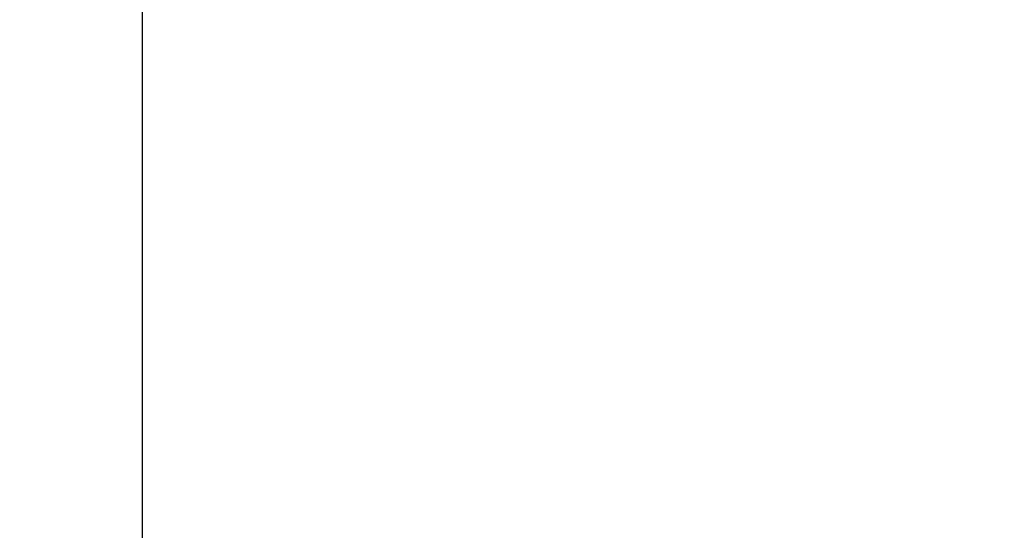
# Model space of a CAD drawing. Header units: metres. Extents: x 63115 to 703450, y -261936 to -53969.
# Tile 131 of 256: x 158181.52 to 158183.78, y -134563.75 to -134562.58. Entities that reach past the tile are written whole.
import ezdxf

# ---------------------------------------------------------------- set-up
doc = ezdxf.new("R2010")
doc.units = ezdxf.units.M
doc.linetypes.add('DASHDOT2', pattern=[12.7, 6.35, -3.175, 0, -3.175])
doc.layers.add('_01-STRAMIENEN', color=253, linetype='DASHDOT2')
doc.layers.add('_03-PROJECTION', color=1, linetype='Continuous')
doc.layers.add('_01Hulplijnen', color=6, linetype='Continuous', plot=False)

# ---------------------------------------------------------------- blocks, each defined once
blk = doc.blocks.new('*U396')
at = {"layer": '_01-STRAMIENEN'}
blk.add_lwpolyline([(-2750, 5487.358), (-2750, -4768.642)], dxfattribs=at)
at = {"layer": '_01Hulplijnen'}
blk.add_lwpolyline([(-2750, 5487.358), (-2750, -4768.642)], dxfattribs=at)
blk = doc.blocks.new('*U255')
at = {"layer": '_01Hulplijnen'}
blk.add_lwpolyline([(-2750, -766.0302), (-2750, -4752.8389)], dxfattribs=at)

msp = doc.modelspace()

# ---------------------------------------------------------------- linework, layer by layer
at = {"layer": '_03-PROJECTION'}
for start_param, end_param in [(5.35272, 10.194284), (0.531155, 2.601165)]:
    msp.add_ellipse((160931.8001, -130410.6056), major_axis=(-6500, 0), ratio=0.638462, start_param=start_param, end_param=end_param, dxfattribs=at)

# ---------------------------------------------------------------- block references
for name in ['*U396', '*U255']:
    msp.add_blockref(name, (160931.8001, -130410.6056), dxfattribs=at)

doc.saveas('drawing.dxf')
